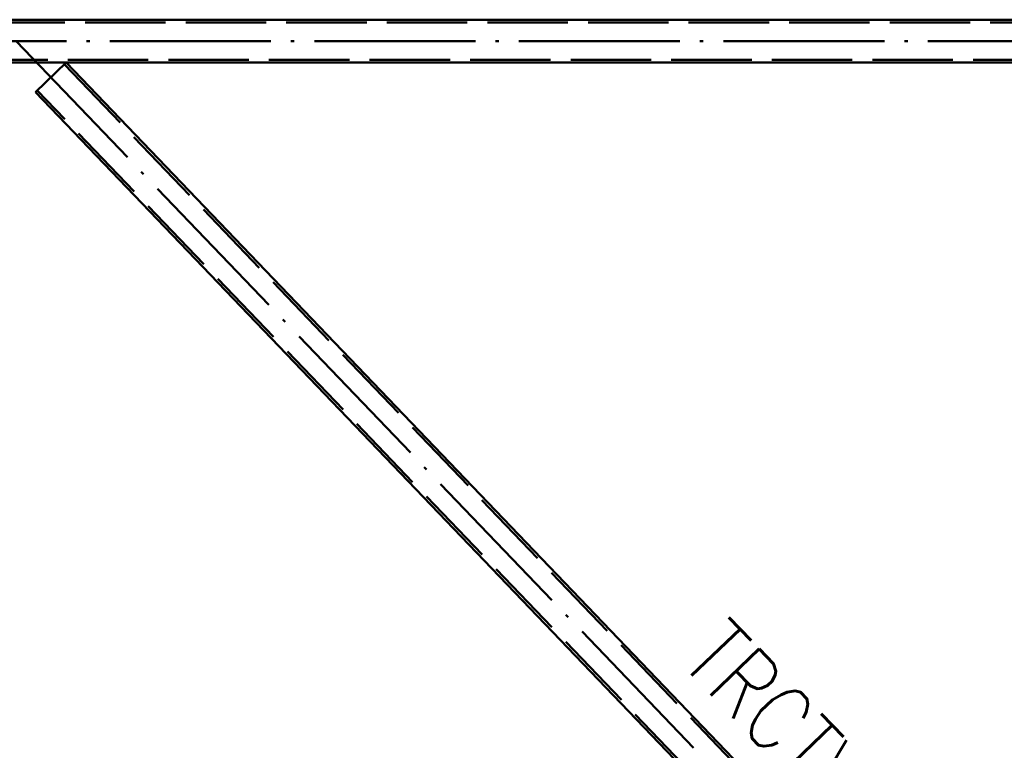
# Paper-space layout 'Layout1' of a CAD drawing. Extents: x -2 to 1033, y -36 to 596.
# Tile 36 of 256: x 222 to 259, y 149 to 176. Entities that reach past the tile are written whole.
import ezdxf

# ---------------------------------------------------------------- set-up
doc = ezdxf.new("R2010")
doc.units = 0
doc.linetypes.add('ACAD_ISO02W100', pattern=[15, 12, -3])
doc.linetypes.add('ACAD_ISO04W100', pattern=[30.5, 24, -3, 0.5, -3])
doc.layers.add('SS_POPIS_PROFILU', color=13, linetype='CONTINUOUS', lineweight=25)
doc.layers.add('SS_ZTUŽENÍ STĚNY', color=203, linetype='CONTINUOUS', lineweight=50)
doc.styles.add('romans.shx', font='romans.shx', dxfattribs={"height": 5})

psp = doc.layouts.get("Layout1")

# ---------------------------------------------------------------- linework, layer by layer
at = {"layer": 'SS_ZTUŽENÍ STĚNY', "color": 3, "linetype": 'ACAD_ISO02W100', "ltscale": 0.25}
for p, q in [((164.8895, 175.693), (279.7445, 175.693)), ((279.7445, 174.293), (164.8895, 174.293)), ((224.117, 174.1238), (279.6261, 116.2013)), ((278.6153, 115.2326), (223.1062, 173.1551))]:
    psp.add_line(p, q, dxfattribs=at)
at = {"layer": 'SS_ZTUŽENÍ STĚNY', "color": 1, "linetype": 'Continuous', "ltscale": 0.25}
for p, q in [((277.6145, 175.793), (167.4145, 175.793)), ((167.4145, 174.193), (277.6145, 174.193)), ((224.1892, 174.193), (223.034, 173.0859)), ((277.6145, 118.4449), (224.1892, 174.193)), ((223.034, 173.0859), (277.6145, 116.1324))]:
    psp.add_line(p, q, dxfattribs=at)
at = {"layer": 'SS_ZTUŽENÍ STĚNY', "color": 7, "linetype": 'ACAD_ISO04W100', "ltscale": 0.25}
for p, q in [((164.8145, 174.993), (279.8145, 174.993)), ((222.3145, 174.993), (279.8145, 114.993))]:
    psp.add_line(p, q, dxfattribs=at)

# ---------------------------------------------------------------- texts
at = {"layer": 'SS_POPIS_PROFILU', "color": 13, "style": 'romans.shx', "width": 0.8}
psp.add_text('TRCTV80x5', height=2.5, rotation=313.78112, dxfattribs=at).set_placement((247.0293, 151.8355))

doc.saveas('drawing.dxf')
